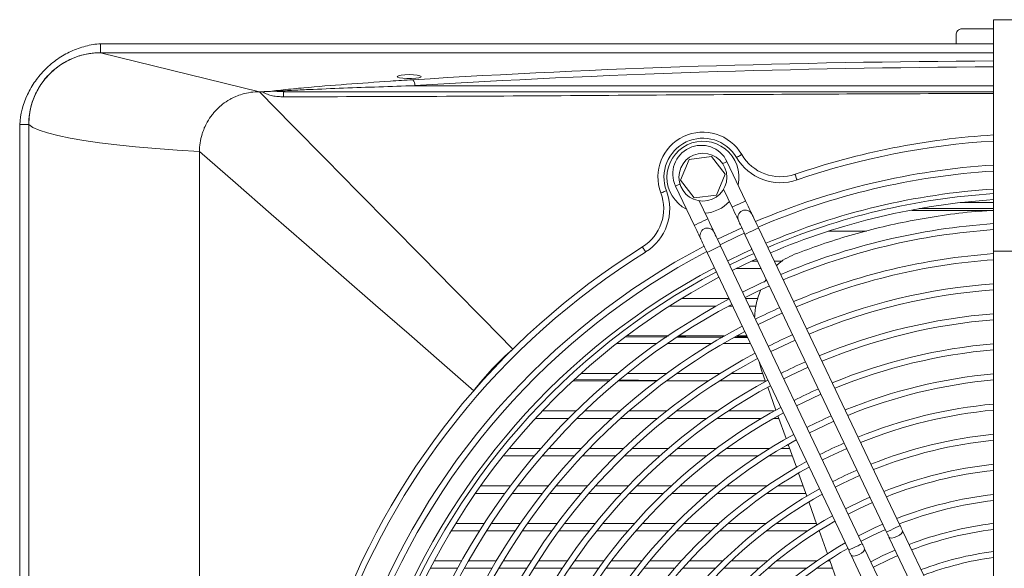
# Model space of a CAD drawing. Header units: millimetres. Extents: x -96593 to 66336, y -23969 to 7139.
# Tile 231 of 256: x -75357 to -75329, y -5250 to -5234. Entities that reach past the tile are written whole.
import ezdxf

# ---------------------------------------------------------------- set-up
doc = ezdxf.new("R2010")
doc.units = ezdxf.units.MM
doc.layers.add('mm_punktwstawienia', color=1, linetype='Continuous', lineweight=50)

# ---------------------------------------------------------------- blocks, each defined once
blk = doc.blocks.new('W_Z_TYLU')
at = {"color": 7, "linetype": 'Continuous', "lineweight": 13}
for p, q in [((315.888, 505.651), (312.888, 505.651)), ((312.888, 505.651), (312.888, 497.935)), ((311.638, 504.851), (311.638, 505.151)), ((311.838, 505.351), (312.888, 505.351)), ((283.088, 504.851), (283.088, 504.551)), ((312.888, 504.851), (311.638, 504.851)), ((283.088, 504.551), (312.888, 504.551)), ((283.088, 504.551), (288.388, 503.251)), ((293.466, 503.691), (293.31, 503.691)), ((293.574, 503.451), (312.888, 503.451)), ((288.388, 503.251), (288.494, 503.251)), ((280.388, 502.151), (280.688, 502.151)), ((280.388, 451.551), (280.388, 502.151)), ((280.688, 451.551), (280.688, 502.151)), ((280.688, 502.151), (280.688, 451.551)), ((286.388, 452.451), (286.388, 501.251)), ((302.731, 500.994), (302.444, 500.301)), ((303.475, 501.092), (302.731, 500.994)), ((303.932, 500.496), (303.475, 501.092)), ((304.615, 499.61), (303.992, 500.92)), ((303.644, 499.803), (303.932, 500.496)), ((302.444, 500.301), (302.9, 499.705)), ((302.276, 500.103), (302.899, 498.794)), ((302.9, 499.705), (303.644, 499.803)), ((303.878, 499.995), (304.163, 499.395)), ((303.351, 499.009), (303.066, 499.608)), ((311.771, 499.551), (312.888, 499.551)), ((312.888, 499.291), (310.16, 499.291)), ((310.402, 499.351), (312.888, 499.351)), ((304.487, 498.714), (303.674, 498.328)), ((304.593, 498.492), (309.318, 488.559)), ((309.769, 488.773), (305.044, 498.707)), ((308.649, 498.601), (307.382, 498.601)), ((303.329, 497.891), (308.053, 487.957)), ((308.505, 488.172), (303.78, 498.106)), ((312.888, 497.935), (312.888, 484.568)), ((312.888, 497.935), (315.888, 497.935)), ((304.818, 497.601), (305.017, 497.601)), ((305.57, 497.601), (305.844, 497.601)), ((305.135, 497.351), (304.294, 497.351)), ((305.302, 497.002), (305.239, 496.895)), ((302.476, 496.351), (304.061, 496.351)), ((304.614, 496.351), (305.017, 496.351)), ((303.633, 496.101), (302.076, 496.101)), ((304.18, 496.101), (304.05, 496.101)), ((304.965, 496.101), (304.733, 496.101)), ((301.651, 494.851), (300.312, 494.851)), ((301.98, 495.06), (300.622, 495.068)), ((300.637, 495.101), (302.012, 495.101)), ((301.74, 495.101), (302.039, 495.1)), ((303.474, 494.851), (302.001, 494.851)), ((302.457, 495.058), (302.323, 495.059)), ((302.372, 495.101), (303.897, 495.101)), ((302.378, 495.098), (302.46, 495.097)), ((302.46, 495.097), (302.423, 495.101)), ((303.837, 495.051), (302.602, 495.057)), ((302.653, 495.101), (302.605, 495.097)), ((302.605, 495.097), (303.902, 495.091)), ((304.774, 494.851), (303.865, 494.851)), ((304.681, 495.048), (304.245, 495.05)), ((304.304, 495.101), (304.655, 495.101)), ((304.317, 495.089), (304.662, 495.088)), ((305.066, 494.239), (305.148, 493.959)), ((305.148, 493.959), (305.282, 493.585)), ((300.047, 493.601), (298.845, 493.601)), ((298.926, 493.659), (300.091, 493.638)), ((299.119, 493.851), (300.344, 493.851)), ((301.638, 493.601), (300.357, 493.601)), ((300.421, 493.633), (301.67, 493.611)), ((300.66, 493.851), (301.973, 493.851)), ((303.367, 493.601), (301.971, 493.601)), ((301.994, 493.605), (302.195, 493.601)), ((302.316, 493.851), (303.757, 493.851)), ((305.276, 493.601), (303.735, 493.601)), ((304.139, 493.851), (305.186, 493.851)), ((305.35, 493.394), (305.623, 492.631)), ((297.833, 492.601), (298.955, 492.601)), ((299.243, 492.601), (300.422, 492.601)), ((300.725, 492.601), (301.98, 492.601)), ((302.306, 492.601), (303.671, 492.601)), ((304.03, 492.601), (305.57, 492.601)), ((298.704, 492.351), (297.598, 492.351)), ((300.145, 492.351), (298.987, 492.351)), ((301.669, 492.351), (300.442, 492.351)), ((303.312, 492.351), (301.987, 492.351)), ((305.138, 492.351), (303.66, 492.351)), ((305.723, 492.351), (305.534, 492.351)), ((305.692, 492.44), (305.965, 491.676)), ((296.727, 491.351), (297.775, 491.351)), ((298.042, 491.351), (299.128, 491.351)), ((299.405, 491.351), (300.54, 491.351)), ((300.831, 491.351), (302.032, 491.351)), ((302.343, 491.351), (303.638, 491.351)), ((303.977, 491.351), (305.418, 491.351)), ((305.804, 491.351), (306.081, 491.351)), ((306.034, 491.485), (306.308, 490.72)), ((297.561, 491.101), (296.525, 491.101)), ((298.894, 491.101), (297.823, 491.101)), ((300.283, 491.101), (299.167, 491.101)), ((301.744, 491.101), (300.568, 491.101)), ((303.308, 491.101), (302.048, 491.101)), ((305.025, 491.101), (303.637, 491.101)), ((306.171, 491.101), (305.395, 491.101)), ((306.376, 490.528), (306.651, 489.761)), ((295.771, 490.101), (296.762, 490.101)), ((297.013, 490.101), (298.031, 490.101)), ((298.289, 490.101), (299.339, 490.101)), ((299.607, 490.101), (300.7, 490.101)), ((300.98, 490.101), (302.13, 490.101)), ((302.426, 490.101), (303.657, 490.101)), ((303.978, 490.101), (305.33, 490.101)), ((305.689, 490.101), (306.529, 490.101)), ((296.577, 489.851), (295.596, 489.851)), ((297.831, 489.851), (296.825, 489.851)), ((299.123, 489.851), (298.086, 489.851)), ((300.462, 489.851), (299.387, 489.851)), ((301.865, 489.851), (300.737, 489.851)), ((303.355, 489.851), (302.155, 489.851)), ((304.974, 489.851), (303.667, 489.851)), ((306.619, 489.851), (305.319, 489.851)), ((306.72, 489.569), (306.995, 488.8)), ((294.942, 488.851), (295.889, 488.851)), ((296.127, 488.851), (297.093, 488.851)), ((297.337, 488.851), (298.325, 488.851)), ((298.575, 488.851), (299.592, 488.851)), ((299.85, 488.851), (300.904, 488.851)), ((301.173, 488.851), (302.275, 488.851)), ((302.558, 488.851), (303.729, 488.851)), ((304.032, 488.851), (305.304, 488.851)), ((305.639, 488.851), (306.977, 488.851)), ((295.729, 488.601), (294.79, 488.601)), ((296.922, 488.601), (295.966, 488.601)), ((298.141, 488.601), (297.164, 488.601)), ((299.393, 488.601), (298.389, 488.601)), ((300.685, 488.601), (299.648, 488.601)), ((302.033, 488.601), (300.95, 488.601)), ((303.454, 488.601), (302.31, 488.601)), ((304.983, 488.601), (303.75, 488.601)), ((306.684, 488.601), (305.306, 488.601)), ((307.066, 488.601), (307.055, 488.601)), ((307.064, 488.607), (307.341, 487.836)), ((309.398, 488.39), (312.135, 482.636)), ((312.667, 482.68), (309.849, 488.605)), ((311.322, 482.249), (308.585, 488.004)), ((307.41, 487.642), (307.672, 486.91)), ((308.134, 487.789), (310.952, 481.864)), ((294.998, 487.351), (294.093, 487.351)), ((294.224, 487.601), (295.135, 487.601)), ((296.143, 487.351), (295.226, 487.351)), ((295.365, 487.601), (296.289, 487.601)), ((297.307, 487.351), (296.374, 487.351)), ((296.522, 487.601), (297.463, 487.601)), ((298.492, 487.351), (297.542, 487.351)), ((297.7, 487.601), (298.66, 487.601)), ((299.706, 487.351), (298.733, 487.351)), ((298.903, 487.601), (299.888, 487.601)), ((300.954, 487.351), (299.952, 487.351)), ((300.137, 487.601), (301.153, 487.601)), ((302.248, 487.351), (301.209, 487.351)), ((301.412, 487.601), (302.469, 487.601)), ((303.605, 487.351), (302.514, 487.351)), ((302.74, 487.601), (303.854, 487.601)), ((305.052, 487.351), (303.886, 487.351)), ((304.142, 487.601), (305.341, 487.601)), ((306.638, 487.351), (305.355, 487.351)), ((305.655, 487.601), (306.988, 487.601)), ((307.514, 487.351), (306.98, 487.351)), ((307.347, 487.601), (307.424, 487.601))]:
    blk.add_line(p, q, dxfattribs=at)
at = {"color": 7, "linetype": 'Continuous', "lineweight": 13, "flags": 128}
for points in [[(296.846, 494.664), (295.861, 495.664), (294.849, 496.69), (293.814, 497.741), (292.759, 498.813), (291.685, 499.903), (290.597, 501.009), (289.497, 502.126), (288.388, 503.251)], [(286.388, 501.251), (285.639, 501.298), (284.928, 501.351), (284.257, 501.41), (283.632, 501.476), (283.056, 501.546), (282.533, 501.622), (282.068, 501.702), (281.663, 501.786), (281.32, 501.874), (281.042, 501.965), (280.831, 502.057), (280.688, 502.151)], [(286.388, 501.251), (287.587, 500.206), (288.778, 499.169), (289.956, 498.142), (291.117, 497.13), (292.26, 496.134), (293.38, 495.158), (294.475, 494.204), (295.54, 493.276)], [(304.31, 501.055), (304.344, 501.075), (304.376, 501.094), (304.406, 501.111), (304.432, 501.126), (304.453, 501.139), (304.469, 501.148), (304.479, 501.154), (304.482, 501.156)], [(303.848, 500.851), (303.853, 500.853), (303.926, 500.888), (303.975, 500.911), (303.992, 500.92)], [(306.33, 500.306), (306.317, 500.343), (306.305, 500.378), (306.293, 500.411), (306.284, 500.44), (306.275, 500.463), (306.269, 500.481), (306.266, 500.491), (306.265, 500.495)], [(302.421, 500.172), (302.416, 500.17), (302.342, 500.135), (302.293, 500.112), (302.276, 500.103)], [(301.97, 499.942), (301.934, 499.929), (301.899, 499.916), (301.866, 499.903), (301.838, 499.893), (301.815, 499.884), (301.797, 499.878), (301.787, 499.874), (301.783, 499.872)], [(304.163, 499.395), (304.18, 499.404), (304.229, 499.427), (304.303, 499.462), (304.389, 499.503), (304.475, 499.544), (304.549, 499.579), (304.598, 499.602), (304.615, 499.61)], [(304.83, 499.159), (304.825, 499.167), (304.813, 499.193), (304.793, 499.235), (304.767, 499.291), (304.734, 499.359), (304.697, 499.437), (304.657, 499.522), (304.615, 499.61)], [(304.163, 499.395), (304.205, 499.307), (304.245, 499.223), (304.283, 499.144), (304.315, 499.076), (304.342, 499.02), (304.362, 498.978), (304.374, 498.952), (304.378, 498.944)], [(305.044, 498.707), (305.002, 498.795), (304.962, 498.88), (304.925, 498.958), (304.892, 499.026), (304.866, 499.082), (304.846, 499.124), (304.834, 499.15), (304.83, 499.159)], [(303.351, 499.009), (303.333, 499.001), (303.284, 498.977), (303.211, 498.942), (303.125, 498.901), (303.038, 498.86), (302.965, 498.825), (302.916, 498.802), (302.899, 498.794)], [(303.565, 498.557), (303.561, 498.566), (303.549, 498.592), (303.529, 498.633), (303.502, 498.689), (303.47, 498.758), (303.433, 498.836), (303.392, 498.921), (303.351, 499.009)], [(304.378, 498.944), (304.382, 498.935), (304.394, 498.909), (304.414, 498.868), (304.441, 498.812), (304.473, 498.743), (304.511, 498.665), (304.551, 498.58), (304.593, 498.492)], [(302.899, 498.794), (302.941, 498.706), (302.981, 498.621), (303.018, 498.543), (303.051, 498.475), (303.078, 498.419), (303.097, 498.377), (303.11, 498.351), (303.114, 498.342)], [(303.78, 498.106), (303.738, 498.194), (303.698, 498.278), (303.661, 498.357), (303.628, 498.425), (303.601, 498.481), (303.582, 498.523), (303.569, 498.549), (303.565, 498.557)], [(303.76, 498.147), (304.373, 498.442), (304.573, 498.534)], [(304.593, 498.492), (304.61, 498.5), (304.659, 498.524), (304.732, 498.559), (304.819, 498.6), (304.905, 498.641), (304.978, 498.676), (305.027, 498.699), (305.044, 498.707)], [(303.114, 498.342), (303.118, 498.334), (303.13, 498.308), (303.15, 498.266), (303.177, 498.21), (303.209, 498.142), (303.246, 498.064), (303.287, 497.979), (303.329, 497.891)], [(301.277, 497.903), (301.257, 497.936), (301.237, 497.968), (301.219, 497.997), (301.203, 498.023), (301.189, 498.044), (301.18, 498.06), (301.174, 498.069), (301.172, 498.073)], [(303.78, 498.106), (303.763, 498.098), (303.714, 498.074), (303.641, 498.039), (303.554, 497.998), (303.468, 497.957), (303.395, 497.922), (303.346, 497.899), (303.329, 497.891)], [(304.018, 497.605), (304.526, 497.851), (304.831, 497.992)], [(304.895, 497.857), (304.691, 497.763), (304.082, 497.47)], [(304.168, 497.289), (304.573, 497.487), (304.981, 497.676)], [(305.325, 496.953), (305.116, 496.858), (304.512, 496.567)], [(304.598, 496.386), (305.002, 496.584), (305.411, 496.773)], [(305.028, 495.483), (305.239, 495.588), (305.84, 495.869)], [(305.457, 494.58), (305.673, 494.687), (306.27, 494.966)], [(305.887, 493.676), (306.107, 493.786), (306.7, 494.063)], [(306.317, 492.773), (306.541, 492.885), (307.129, 493.159)], [(306.746, 491.87), (306.976, 491.984), (307.559, 492.256)], [(307.176, 490.966), (307.411, 491.084), (307.986, 491.351)], [(307.606, 490.063), (307.846, 490.183), (308.418, 490.449)], [(308.762, 489.726), (308.513, 489.615), (307.949, 489.34)], [(308.035, 489.159), (308.439, 489.359), (308.848, 489.546)], [(309.192, 488.823), (308.936, 488.708), (308.379, 488.436)], [(308.465, 488.256), (308.868, 488.456), (309.278, 488.642)], [(309.318, 488.559), (309.335, 488.567), (309.384, 488.59), (309.457, 488.625), (309.543, 488.666), (309.63, 488.707), (309.703, 488.742), (309.752, 488.765), (309.769, 488.773), (309.769, 488.773)], [(309.849, 488.605), (309.84, 488.625), (309.83, 488.646), (309.82, 488.667), (309.81, 488.688), (309.8, 488.709), (309.79, 488.73), (309.779, 488.752), (309.769, 488.773)], [(309.318, 488.559), (309.328, 488.537), (309.338, 488.516), (309.348, 488.494), (309.358, 488.473), (309.368, 488.452), (309.378, 488.431), (309.388, 488.41), (309.398, 488.39)], [(309.398, 488.39), (309.43, 488.366), (309.492, 488.362), (309.574, 488.379), (309.664, 488.413), (309.747, 488.461), (309.812, 488.514), (309.847, 488.565), (309.849, 488.605)], [(308.505, 488.172), (308.488, 488.164), (308.439, 488.141), (308.366, 488.106), (308.279, 488.065), (308.193, 488.024), (308.119, 487.989), (308.071, 487.966), (308.053, 487.957), (308.053, 487.957)], [(308.053, 487.957), (308.064, 487.936), (308.074, 487.914), (308.084, 487.893), (308.094, 487.872), (308.104, 487.85), (308.114, 487.83), (308.124, 487.809), (308.134, 487.789)], [(308.585, 488.004), (308.583, 487.963), (308.547, 487.913), (308.483, 487.859), (308.399, 487.812), (308.31, 487.777), (308.228, 487.761), (308.166, 487.765), (308.134, 487.789)], [(308.585, 488.004), (308.575, 488.024), (308.566, 488.044), (308.556, 488.065), (308.546, 488.086), (308.536, 488.108), (308.525, 488.129), (308.515, 488.151), (308.505, 488.172)], [(309.603, 487.959), (309.193, 487.773), (308.79, 487.572)], [(308.876, 487.391), (309.426, 487.661), (309.689, 487.778)]]:
    blk.add_lwpolyline(points, dxfattribs=at)
at = {"color": 7, "linetype": 'Continuous', "lineweight": 13}
blk.add_circle((303.188, 500.399), 0.8, dxfattribs=at)
for centre, radius, start, end in [((283.088, 502.151), 2.4, 90, 180), ((293.324, 503.472), 0.252, 355.3164, 44.6418), ((313.637, 503.119), 24.445, 179.6898, 180.0903), ((303.188, 500.399), 1.5, 30.3307, 200.5448), ((314.388, 476.851), 25, 93.4398, 108.9613), ((303.188, 500.399), 1.3, 30.3307, 200.5448), ((303.188, 500.399), 1.2, 347.7793, 180), ((303.134, 500.511), 0.95, 25.4377, 205.4377), ((314.388, 476.851), 24.8, 93.4676, 108.9613), ((305.777, 501.914), 1.5, 210.3307, 288.9613), ((305.777, 501.914), 1.7, 210.3307, 288.9613), ((314.388, 476.851), 24, 93.5833, 113.1692), ((314.388, 476.851), 23.8, 93.6135, 113.1501), ((303.188, 500.399), 1.2, 180, 243.0962), ((300.379, 499.346), 1.5, 301.9142, 20.5448), ((300.379, 499.346), 1.7, 301.9142, 20.5448), ((314.388, 476.851), 23.2, 93.7071, 113.0909), ((314.388, 476.851), 23.05, 93.7312, 113.0757), ((303.188, 500.399), 1.2, 273.4134, 317.4621), ((314.388, 476.851), 22.85, 93.7639, 113.055), ((304.604, 499.051), 0.25, 25.4377, 205.4377), ((314.388, 476.851), 22.05, 93.9006, 112.9685), ((303.34, 498.45), 0.25, 25.4377, 205.4377), ((314.388, 476.851), 21.85, 93.9364, 112.9459), ((314.388, 476.851), 25, 121.9142, 198.9613), ((314.388, 476.851), 24.8, 121.9142, 198.9613), ((314.388, 476.851), 24, 117.7063, 159.8409), ((314.388, 476.851), 23.8, 117.7254, 159.8359), ((314.388, 476.851), 21.05, 94.0862, 112.8511), ((314.388, 476.851), 20.85, 94.1255, 112.8263), ((314.388, 476.851), 23.2, 117.7846, 159.8203), ((314.388, 476.851), 23.05, 117.7998, 159.8163), ((314.388, 476.851), 22.85, 117.8205, 159.8109), ((314.388, 476.851), 20.05, 94.2904, 112.722), ((314.388, 476.851), 19.85, 94.3337, 112.6946), ((314.388, 476.851), 22.05, 117.907, 159.7881), ((314.388, 476.851), 21.85, 117.9296, 159.7822), ((314.388, 476.851), 21.05, 114.2128, 116.6627), ((314.388, 476.851), 19.05, 94.5161, 112.5793), ((314.388, 476.851), 18.85, 94.5641, 112.549), ((314.388, 476.851), 21.05, 118.0244, 159.7573), ((314.388, 476.851), 20.85, 118.0492, 159.7507), ((302.729, 495.052), 0.272, 170.3623, 178.7397), ((302.538, 496.162), 1.068, 265.8235, 273.6163), ((302.877, 495.051), 0.276, 170.4808, 178.7511), ((314.388, 476.851), 20.05, 114.1517, 116.7238), ((314.388, 476.851), 20.05, 118.1535, 159.7233), ((314.388, 476.851), 18.05, 94.7668, 112.4208), ((314.388, 476.851), 17.85, 94.8204, 112.387), ((314.388, 476.851), 19.85, 118.1809, 159.7161), ((314.388, 476.851), 19.05, 114.0842, 116.8272), ((314.388, 476.851), 19.05, 118.2962, 159.6858), ((314.388, 476.851), 17.05, 95.0471, 112.2437), ((314.388, 476.851), 16.85, 95.1072, 112.2058), ((314.388, 476.851), 18.85, 118.3265, 159.6779), ((314.388, 476.851), 18.05, 114.0092, 116.8663), ((314.388, 476.851), 18.05, 118.4546, 159.6442), ((314.388, 476.851), 16.05, 95.3624, 112.0445), ((314.388, 476.851), 15.85, 95.4303, 112.0016), ((314.388, 476.851), 17.85, 118.4885, 159.6353), ((314.388, 476.851), 17.05, 113.9254, 116.9501), ((314.388, 476.851), 17.05, 118.6318, 159.5976), ((314.388, 476.851), 16.85, 118.6697, 159.5877), ((314.388, 476.851), 15.05, 95.7199, 111.8188), ((314.388, 476.851), 14.85, 95.7972, 111.7699), ((314.388, 476.851), 16.05, 113.8312, 117.0443), ((314.388, 476.851), 16.05, 118.831, 159.5453), ((314.388, 476.851), 15.85, 118.8739, 159.534), ((314.388, 476.851), 15.05, 113.7244, 117.1511), ((314.388, 476.851), 14.05, 96.1285, 111.5608), ((314.388, 476.851), 13.85, 96.2174, 111.5047), ((314.388, 476.851), 15.05, 119.0567, 159.486), ((314.388, 476.851), 14.85, 119.1056, 159.4732), ((314.388, 476.851), 13.05, 96.6001, 111.2632), ((314.388, 476.851), 12.85, 96.7033, 111.1981), ((314.388, 476.851), 14.05, 119.3147, 159.4182), ((314.388, 476.851), 13.85, 119.3708, 159.4035), ((314.388, 476.851), 12.094, 97.1246, 110.9325), ((314.388, 476.851), 11.894, 97.245, 110.8566), ((314.388, 476.851), 13.05, 119.6123, 159.3401), ((314.388, 476.851), 12.85, 119.6774, 159.323), ((314.388, 476.851), 11.166, 97.72, 110.5573), ((314.388, 476.851), 10.966, 97.8617, 110.4681)]:
    blk.add_arc(centre, radius, start, end, dxfattribs=at)
for centre, major_axis, ratio, start_param, end_param in [((314.388, 494.821), (58.2, 0), 0.1625, 1.596572, 1.937832), ((314.388, 494.624), (58, 0), 0.16306, 1.596661, 1.937832), ((293.388, 503.755), (0.4, 0), 0.1625, 4.908821, 10.799142)]:
    blk.add_ellipse(centre, major_axis=major_axis, ratio=ratio, start_param=start_param, end_param=end_param, dxfattribs=at)
for points, knots in [([(311.838, 505.351), (311.822, 505.351), (311.806, 505.35), (311.776, 505.342), (311.761, 505.337), (311.735, 505.324), (311.724, 505.316), (311.703, 505.299), (311.693, 505.29), (311.669, 505.261), (311.657, 505.24), (311.642, 505.197), (311.638, 505.174), (311.638, 505.151)], [0, 0, 0, 0, 0.125, 0.125, 0.25, 0.25, 0.375, 0.375, 0.5, 0.5, 0.75, 0.75, 1, 1, 1, 1]), ([(280.388, 502.151), (280.413, 502.496), (280.546, 503.006), (280.899, 503.616), (281.235, 504.015), (281.643, 504.353), (282.093, 504.61), (282.584, 504.784), (282.918, 504.839), (283.088, 504.851)], [0, 0, 0, 0, 0.25, 0.375, 0.5, 0.625, 0.75, 0.875, 1, 1, 1, 1]), ([(280.688, 502.151), (280.688, 502.167), (280.688, 502.199), (280.689, 502.246), (280.692, 502.293), (280.695, 502.34), (280.699, 502.387), (280.704, 502.433), (280.71, 502.48), (280.717, 502.527), (280.725, 502.573), (280.745, 502.681), (280.787, 502.849), (280.867, 503.071), (280.968, 503.285), (281.129, 503.554), (281.38, 503.86), (281.685, 504.11), (281.955, 504.272), (282.168, 504.372), (282.39, 504.452), (282.573, 504.498), (282.712, 504.523), (282.806, 504.535), (282.899, 504.545), (282.994, 504.55), (283.056, 504.551), (283.088, 504.551)], [0, 0, 0, 0, 0.012521, 0.025026, 0.03752, 0.050008, 0.062494, 0.074984, 0.087481, 0.099992, 0.112521, 0.125072, 0.187649, 0.250099, 0.312511, 0.375131, 0.500003, 0.624875, 0.68748, 0.749907, 0.812342, 0.874933, 0.900008, 0.925013, 0.949988, 0.97497, 1, 1, 1, 1]), ([(288.807, 503.263), (288.827, 503.267), (288.933, 503.287), (289.297, 503.325), (290.091, 503.403), (291.288, 503.499), (292.51, 503.586), (293.255, 503.633), (293.503, 503.649)], [0, 0, 0, 0, 0.01705, 0.0927003, 0.2438059, 0.5463167, 0.8489737, 1, 1, 1, 1]), ([(293.574, 503.451), (293.173, 503.439), (292.774, 503.426), (291.981, 503.398), (291.587, 503.384), (290.805, 503.354), (290.417, 503.338), (289.841, 503.313), (289.65, 503.304), (289.367, 503.291), (289.273, 503.286), (289.134, 503.278), (289.088, 503.276), (288.996, 503.27), (288.951, 503.268), (288.907, 503.265)], [0, 0, 0, 0, 0.25, 0.25, 0.5, 0.5, 0.75, 0.75, 0.875, 0.875, 0.9375, 0.9375, 0.96875, 0.96875, 1, 1, 1, 1]), ([(287.4, 502.991), (287.433, 503.009), (287.466, 503.027), (287.533, 503.06), (287.567, 503.076), (287.67, 503.12), (287.74, 503.145), (287.811, 503.166)], [0, 0, 0, 0, 0.25, 0.25, 0.5, 0.5, 1, 1, 1, 1]), ([(288.494, 503.251), (288.568, 503.253), (288.676, 503.254), (288.776, 503.261), (288.807, 503.263)], [0, 0, 0, 0, 0.685418, 1, 1, 1, 1]), ([(289.192, 503.081), (289.131, 503.081), (289.07, 503.083), (288.949, 503.094), (288.889, 503.102), (288.8, 503.121), (288.77, 503.128), (288.712, 503.145), (288.682, 503.154), (288.626, 503.176), (288.598, 503.188), (288.558, 503.209), (288.545, 503.217), (288.525, 503.229), (288.519, 503.233), (288.506, 503.242), (288.5, 503.247), (288.494, 503.251)], [0, 0, 0, 0, 0.25, 0.25, 0.5, 0.5, 0.625, 0.625, 0.75, 0.75, 0.875, 0.875, 0.9375, 0.9375, 0.96875, 0.96875, 1, 1, 1, 1]), ([(288.807, 503.263), (288.831, 503.264), (288.864, 503.265), (288.897, 503.265), (288.907, 503.265), (288.907, 503.265)], [0, 0, 0, 0, 0.720229, 0.990553, 1, 1, 1, 1]), ([(289.192, 503.251), (290.792, 503.251), (295.791, 503.251), (303.69, 503.251), (309.988, 503.251), (312.888, 503.251)], [0, 0, 0, 0, 0.202565, 0.632934, 1, 1, 1, 1]), ([(312.888, 503.193), (309.988, 503.182), (303.69, 503.159), (295.791, 503.093), (290.792, 503.084), (289.192, 503.081)], [0, 0, 0, 0, 0.367071, 0.797446, 1, 1, 1, 1]), ([(286.81, 502.48), (286.835, 502.513), (286.861, 502.544), (286.916, 502.607), (286.945, 502.637), (287.033, 502.725), (287.094, 502.779), (287.159, 502.83)], [0, 0, 0, 0, 0.25, 0.25, 0.5, 0.5, 1, 1, 1, 1]), ([(286.473, 501.829), (286.484, 501.864), (286.495, 501.9), (286.521, 501.97), (286.535, 502.005), (286.579, 502.108), (286.612, 502.175), (286.648, 502.239)], [0, 0, 0, 0, 0.25, 0.25, 0.5, 0.5, 1, 1, 1, 1]), ([(312.888, 499.295), (312.687, 499.282), (312.106, 499.247), (311.174, 499.128), (310.1, 498.948), (309.071, 498.722), (308.081, 498.457), (307.131, 498.158), (306.537, 497.936), (306.24, 497.825)], [0, 0, 0, 0, 0.080375, 0.233221, 0.386079, 0.538032, 0.689995, 0.844993, 1, 1, 1, 1]), ([(306.24, 497.825), (306.137, 497.776), (305.931, 497.679), (305.733, 497.544), (305.65, 497.449), (305.645, 497.444)], [0, 0, 0, 0, 0.484449, 0.968901, 1, 1, 1, 1]), ([(305.114, 496.62), (305.082, 496.539), (304.995, 496.322), (304.929, 496.016), (304.917, 495.789), (304.913, 495.723)], [0, 0, 0, 0, 0.295479, 0.797646, 1, 1, 1, 1]), ([(302.602, 495.057), (302.583, 495.058), (302.544, 495.059), (302.496, 495.058), (302.467, 495.058), (302.457, 495.058)], [0, 0, 0, 0, 0.395, 0.788961, 1, 1, 1, 1]), ([(296.846, 494.664), (296.605, 494.456), (296.375, 494.236), (295.939, 493.772), (295.733, 493.529), (295.54, 493.276)], [0, 0, 0, 0, 0.5, 0.5, 1, 1, 1, 1])]:
    blk.add_open_spline(points, degree=3, knots=knots, dxfattribs=at)
for points in [[(311.638, 504.851), (302.086, 504.851), (292.541, 504.851), (283.088, 504.851)], [(287.811, 503.166), (287.997, 503.223), (288.193, 503.251), (288.388, 503.251)], [(288.907, 503.265), (289.002, 503.255), (289.097, 503.251), (289.192, 503.251)], [(287.159, 502.83), (287.235, 502.889), (287.316, 502.943), (287.4, 502.991)], [(286.648, 502.239), (286.696, 502.323), (286.75, 502.404), (286.81, 502.48)], [(286.388, 501.251), (286.388, 501.447), (286.417, 501.642), (286.473, 501.829)]]:
    blk.add_open_spline(points, degree=3, dxfattribs=at)
blk = doc.blocks.new('A$C2E197AD3')
at = {"color": 252, "lineweight": 13, "xscale": 0.8500000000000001, "yscale": 0.8500000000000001, "zscale": 0.8500000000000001}
blk.add_blockref('W_Z_TYLU', (1233.613, 1496.992), dxfattribs=at)

msp = doc.modelspace()

# ---------------------------------------------------------------- block references
at = {"layer": 'mm_punktwstawienia', "lineweight": 60}
msp.add_blockref('A$C2E197AD3', (-76828.964, -7160.741), dxfattribs=at)

doc.saveas('drawing.dxf')
